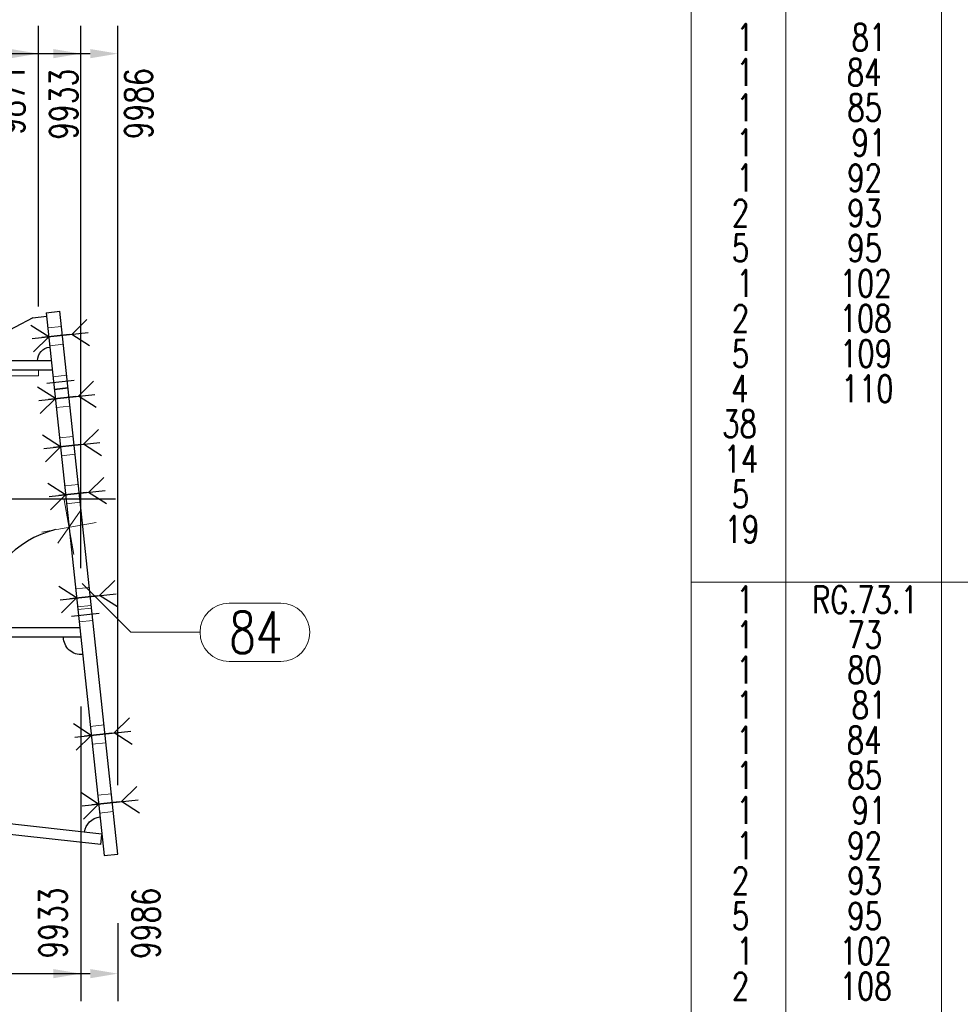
# Model space of a CAD drawing. Header units: millimetres. Extents: x 3526 to 4380, y 11541 to 12002.
# Tile 113 of 127: x 4218 to 4286, y 11752 to 11823. Entities that reach past the tile are written whole.
import ezdxf

# ---------------------------------------------------------------- set-up
doc = ezdxf.new("R2010")
doc.units = ezdxf.units.MM
doc.header["$LTSCALE"] = 10
doc.linetypes.add('HIDDEN', pattern=[0.375, 0.25, -0.125])
doc.linetypes.add('MITTE', pattern=[2, 1.25, -0.25, 0.25, -0.25])
doc.layers.get('Defpoints').update_dxf_attribs({"color": 1})
for name, color, linetype in [('PS_BOLT', 4, 'Continuous'), ('PS_MID', 5, 'MITTE'), ('PS_SHAPE', 3, 'Continuous')]:
    doc.layers.add(name, color=color, linetype=linetype)
for name, color, linetype, lineweight in [('PS_DIM', 4, 'Continuous', 13), ('PS_Hidden', 2, 'HIDDEN', 9), ('PS_Pos', 1, 'Continuous', 15), ('PS_SOLID', 7, 'Continuous', 30), ('PS_TEXT', 3, 'Continuous', 18)]:
    doc.layers.add(name, color=color, linetype=linetype, lineweight=lineweight)
doc.styles.add('simplex', font='simplex.shx', dxfattribs={"width": 0.75})
doc.dimstyles.new('1_20_GŁ_DS1-LS20', dxfattribs={"dimtxt": 2, "dimasz": 2, "dimexe": 2, "dimexo": 5, "dimgap": 1, "dimtad": 1, "dimjust": 4, "dimdec": 0, "dimlfac": 20, "dimtxsty": 'simplex', "dimblk1": 'NONE', "dimsah": 1, "dimcen": 2, "dimclrd": 256, "dimclre": 256, "dimclrt": 4, "dimadec": 1, "dimazin": 0, "dimtfac": 1, "dimtdec": 0, "dimtmove": 2, "dimatfit": 3, "dimfxl": 1, "dimarcsym": 0})
doc.dimstyles.new('1_20_PRZ', dxfattribs={"dimtxt": 2, "dimasz": 1, "dimexe": 2, "dimexo": 5, "dimgap": 1, "dimtad": 1, "dimdec": 0, "dimlfac": 20, "dimtxsty": 'simplex', "dimblk": 'dimznak', "dimcen": 2, "dimse1": 1, "dimse2": 1, "dimclrd": 256, "dimclrt": 4, "dimadec": 1, "dimazin": 0, "dimtfac": 1, "dimtdec": 0, "dimtix": 1, "dimtmove": 2, "dimatfit": 3, "dimldrblk": 'dim-grot', "dimfxl": 1, "dimarcsym": 0})

# ---------------------------------------------------------------- blocks, each defined once
blk = doc.blocks.new('dimznak')
at = {"color": 0}
for points in [[(0, 2), (0, -2)], [(-2, 0), (2, 0)]]:
    blk.add_lwpolyline(points, dxfattribs=at)
at = {"color": 2}
blk.add_lwpolyline([(1, 1), (-1, -1)], dxfattribs=at)
blk = doc.blocks.new('*D53')
at = {"layer": 'Defpoints', "color": 0, "transparency": 16777216}
for p in [(4220.365, 11801.551), (4218.693, 11784.819), (4064.968, 11778.746), (4222.799, 11778.746), (4224.557, 11762.274)]:
    blk.add_point(p, dxfattribs=at)
at = {"layer": 'PS_DIM', "lineweight": -2, "transparency": 16777216}
blk.add_arc((4222.799, 11778.746), 7.331, 103.91382, 172.17818, dxfattribs=at)
for p, rotation in [((4222.021, 11786.035), 10.00291172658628), ((4215.468, 11778.746), 266.0890910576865)]:
    blk.add_blockref('dimznak', p, dxfattribs=dict(at, rotation=rotation))
at = {"layer": 'PS_DIM', "color": 4, "transparency": 16777216, "insert": (4215.718, 11785.111), "char_height": 2, "attachment_point": 5, "rotation": 48.046, "style": 'simplex'}
blk.add_mtext('83,9°', dxfattribs=at)
blk = doc.blocks.new('dim-grot')
blk.add_hatch(color=256).paths.add_polyline_path([(0, 0), (-2, 0.5), (-2, -0.5)])
blk.add_lwpolyline([(0, 0), (-2, 0.5), (-2, -0.5), (0, 0)])
blk = doc.blocks.new('*D54')
at = {"layer": 'Defpoints', "color": 0, "transparency": 16777216}
for p in [(4064.968, 11778.071), (4222.871, 11778.071), (4107.912, 11776.694), (4146.098, 11774.349), (4224.391, 11763.828)]:
    blk.add_point(p, dxfattribs=at)
at = {"layer": 'PS_DIM', "lineweight": -2, "transparency": 16777216}
blk.add_arc((4095.443, 11778.071), 50.791, 354.8249, 358.87192, dxfattribs=at)
for p, rotation in [((4146.234, 11778.071), 89.43595851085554), ((4145.927, 11772.494), 264.2608571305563)]:
    blk.add_blockref('dimznak', p, dxfattribs=dict(at, rotation=rotation))
at = {"layer": 'PS_DIM', "color": 4, "transparency": 16777216, "insert": (4143.97, 11775.399), "char_height": 2, "attachment_point": 5, "rotation": 86.84841, "style": 'simplex'}
blk.add_mtext('6,3°', dxfattribs=at)
blk = doc.blocks.new('*D168')
at = {"layer": 'Defpoints', "color": 0, "transparency": 16777216}
for p in [(4219.808, 11820.301), (4219.808, 11796.996), (3922.961, 11778.071)]:
    blk.add_point(p, dxfattribs=at)
at = {"layer": 'PS_DIM', "lineweight": -2, "transparency": 16777216}
for p, q in [((3922.961, 11783.071), (3922.961, 11822.301)), ((4219.808, 11801.996), (4219.808, 11822.301)), ((3922.961, 11820.301), (4217.808, 11820.301))]:
    blk.add_line(p, q, dxfattribs=at)
at = {"layer": 'PS_DIM', "transparency": 16777216}
blk.add_solid([(4217.808, 11820.634), (4217.808, 11819.967), (4219.808, 11820.301)], dxfattribs=at)
at = {"layer": 'PS_DIM', "color": 4, "transparency": 16777216, "insert": (4217.788, 11816.959), "char_height": 2, "attachment_point": 5, "rotation": 90, "style": 'simplex'}
blk.add_mtext('9871', dxfattribs=at)
blk = doc.blocks.new('_None')
blk = doc.blocks.new('*D169')
at = {"layer": 'Defpoints', "color": 0, "transparency": 16777216}
for p in [(4222.871, 11820.301), (3922.961, 11778.071), (4222.871, 11778.071)]:
    blk.add_point(p, dxfattribs=at)
at = {"layer": 'PS_DIM', "lineweight": -2, "transparency": 16777216}
for p, q in [((3922.961, 11783.071), (3922.961, 11822.301)), ((4222.871, 11783.071), (4222.871, 11822.301)), ((3922.961, 11820.301), (4220.871, 11820.301))]:
    blk.add_line(p, q, dxfattribs=at)
at = {"layer": 'PS_DIM', "transparency": 16777216}
blk.add_solid([(4220.871, 11820.634), (4220.871, 11819.967), (4222.871, 11820.301)], dxfattribs=at)
at = {"layer": 'PS_DIM', "color": 4, "transparency": 16777216, "insert": (4221.629, 11816.638), "char_height": 2, "attachment_point": 5, "rotation": 90, "style": 'simplex'}
blk.add_mtext('9933', dxfattribs=at)
blk = doc.blocks.new('*D170')
at = {"layer": 'Defpoints', "color": 0, "transparency": 16777216}
for p in [(4225.551, 11820.301), (3922.961, 11778.071), (4225.551, 11762.38)]:
    blk.add_point(p, dxfattribs=at)
at = {"layer": 'PS_DIM', "lineweight": -2, "transparency": 16777216}
for p, q in [((3922.961, 11783.071), (3922.961, 11822.301)), ((4225.551, 11767.38), (4225.551, 11822.301)), ((3922.961, 11820.301), (4223.551, 11820.301))]:
    blk.add_line(p, q, dxfattribs=at)
at = {"layer": 'PS_DIM', "transparency": 16777216}
blk.add_solid([(4223.551, 11820.634), (4223.551, 11819.967), (4225.551, 11820.301)], dxfattribs=at)
at = {"layer": 'PS_DIM', "color": 4, "transparency": 16777216, "insert": (4227.054, 11816.674), "char_height": 2, "attachment_point": 5, "rotation": 90, "style": 'simplex'}
blk.add_mtext('9986', dxfattribs=at)
blk = doc.blocks.new('*D178')
at = {"layer": 'Defpoints', "color": 0, "transparency": 16777216}
for p in [(3922.961, 11778.071), (4222.871, 11778.071), (4222.871, 11753.734)]:
    blk.add_point(p, dxfattribs=at)
at = {"layer": 'PS_DIM', "lineweight": -2, "transparency": 16777216}
for p, q in [((3922.961, 11773.071), (3922.961, 11751.734)), ((4222.871, 11773.071), (4222.871, 11751.734)), ((3922.961, 11753.734), (4220.871, 11753.734))]:
    blk.add_line(p, q, dxfattribs=at)
at = {"layer": 'PS_DIM', "transparency": 16777216}
blk.add_solid([(4220.871, 11754.068), (4220.871, 11753.401), (4222.871, 11753.734)], dxfattribs=at)
at = {"layer": 'PS_DIM', "color": 4, "transparency": 16777216, "insert": (4220.851, 11757.397), "char_height": 2, "attachment_point": 5, "rotation": 90, "style": 'simplex'}
blk.add_mtext('9933', dxfattribs=at)
blk = doc.blocks.new('*D179')
at = {"layer": 'Defpoints', "color": 0, "transparency": 16777216}
for p in [(3922.961, 11778.071), (4225.551, 11762.38), (4225.551, 11753.734)]:
    blk.add_point(p, dxfattribs=at)
at = {"layer": 'PS_DIM', "lineweight": -2, "transparency": 16777216}
for p, q in [((3922.961, 11773.071), (3922.961, 11751.734)), ((4225.551, 11757.38), (4225.551, 11751.734)), ((3922.961, 11753.734), (4223.551, 11753.734))]:
    blk.add_line(p, q, dxfattribs=at)
at = {"layer": 'PS_DIM', "transparency": 16777216}
blk.add_solid([(4223.551, 11754.068), (4223.551, 11753.401), (4225.551, 11753.734)], dxfattribs=at)
at = {"layer": 'PS_DIM', "color": 4, "transparency": 16777216, "insert": (4227.586, 11757.362), "char_height": 2, "attachment_point": 5, "rotation": 90, "style": 'simplex'}
blk.add_mtext('9986', dxfattribs=at)
blk = doc.blocks.new('*X633')
at = {"color": 30, "linetype": 'Continuous'}
for p, q in [((4221.771, 11788.376), (4220.476, 11789.203)), ((4223.436, 11788.554), (4224.528, 11789.636)), ((4220.578, 11788.249), (4224.63, 11788.681)), ((4220.679, 11787.294), (4221.771, 11788.376)), ((4224.731, 11787.726), (4223.436, 11788.554))]:
    blk.add_line(p, q, dxfattribs=at)
blk = doc.blocks.new('*X635')
at = {"color": 30, "linetype": 'Continuous'}
for p, q in [((4225.824, 11766.181), (4226.916, 11767.263)), ((4224.159, 11766.003), (4222.864, 11766.83)), ((4222.965, 11765.876), (4227.017, 11766.308)), ((4227.119, 11765.353), (4225.824, 11766.181)), ((4223.067, 11764.921), (4224.159, 11766.003))]:
    blk.add_line(p, q, dxfattribs=at)
blk = doc.blocks.new('*X636')
at = {"color": 30, "linetype": 'Continuous'}
for p, q in [((4221.399, 11791.856), (4220.104, 11792.683)), ((4223.065, 11792.034), (4224.156, 11793.116)), ((4220.206, 11791.729), (4224.258, 11792.161)), ((4220.308, 11790.774), (4221.399, 11791.856)), ((4224.36, 11791.207), (4223.065, 11792.034))]:
    blk.add_line(p, q, dxfattribs=at)
blk = doc.blocks.new('*X637')
at = {"color": 30, "linetype": 'Continuous'}
for p, q in [((4225.294, 11771.152), (4226.385, 11772.234)), ((4223.628, 11770.975), (4222.333, 11771.802)), ((4222.435, 11770.847), (4226.487, 11771.28)), ((4226.589, 11770.325), (4225.294, 11771.152)), ((4222.537, 11769.893), (4223.628, 11770.975))]:
    blk.add_line(p, q, dxfattribs=at)
blk = doc.blocks.new('*X638')
at = {"color": 30, "linetype": 'Continuous'}
for p, q in [((4222.216, 11799.989), (4223.307, 11801.071)), ((4220.55, 11799.811), (4219.255, 11800.638)), ((4219.357, 11799.684), (4223.409, 11800.116)), ((4219.459, 11798.729), (4220.55, 11799.811)), ((4223.511, 11799.161), (4222.216, 11799.989))]:
    blk.add_line(p, q, dxfattribs=at)
blk = doc.blocks.new('*X640')
at = {"color": 30, "linetype": 'Continuous'}
for p, q in [((4222.216, 11799.989), (4223.307, 11801.071)), ((4220.55, 11799.811), (4219.255, 11800.638)), ((4219.357, 11799.684), (4223.409, 11800.116)), ((4219.459, 11798.729), (4220.55, 11799.811)), ((4223.511, 11799.161), (4222.216, 11799.989))]:
    blk.add_line(p, q, dxfattribs=at)
blk = doc.blocks.new('*X641')
at = {"color": 30, "linetype": 'Continuous'}
for p, q in [((4221.399, 11791.856), (4220.104, 11792.683)), ((4223.065, 11792.034), (4224.156, 11793.116)), ((4220.206, 11791.729), (4224.258, 11792.161)), ((4220.308, 11790.774), (4221.399, 11791.856)), ((4224.36, 11791.207), (4223.065, 11792.034))]:
    blk.add_line(p, q, dxfattribs=at)
blk = doc.blocks.new('*X642')
at = {"color": 30, "linetype": 'Continuous'}
for p, q in [((4221.028, 11795.336), (4219.733, 11796.164)), ((4222.693, 11795.514), (4223.785, 11796.596)), ((4219.835, 11795.209), (4223.887, 11795.641)), ((4223.989, 11794.687), (4222.693, 11795.514)), ((4219.937, 11794.254), (4221.028, 11795.336))]:
    blk.add_line(p, q, dxfattribs=at)
blk = doc.blocks.new('*X643')
at = {"color": 30, "linetype": 'Continuous'}
for p, q in [((4224.232, 11781.096), (4225.324, 11782.178)), ((4222.567, 11780.918), (4221.272, 11781.745)), ((4221.374, 11780.791), (4225.426, 11781.223)), ((4221.475, 11779.836), (4222.567, 11780.918)), ((4225.527, 11780.269), (4224.232, 11781.096))]:
    blk.add_line(p, q, dxfattribs=at)
blk = doc.blocks.new('*X644')
at = {"color": 30, "linetype": 'Continuous'}
for p, q in [((4221.028, 11795.336), (4219.733, 11796.164)), ((4222.693, 11795.514), (4223.785, 11796.596)), ((4219.835, 11795.209), (4223.887, 11795.641)), ((4223.989, 11794.687), (4222.693, 11795.514)), ((4219.937, 11794.254), (4221.028, 11795.336))]:
    blk.add_line(p, q, dxfattribs=at)
blk = doc.blocks.new('*X645')
at = {"color": 30, "linetype": 'Continuous'}
for p, q in [((4221.771, 11788.376), (4220.476, 11789.203)), ((4223.436, 11788.554), (4224.528, 11789.636)), ((4220.578, 11788.249), (4224.63, 11788.681)), ((4220.679, 11787.294), (4221.771, 11788.376)), ((4224.731, 11787.726), (4223.436, 11788.554))]:
    blk.add_line(p, q, dxfattribs=at)
blk = doc.blocks.new('*X646')
at = {"layer": 'PS_Hidden', "color": 2, "linetype": 'HIDDEN'}
for p, q in [((4220.481, 11800.457), (4221.476, 11800.563)), ((4220.619, 11799.165), (4221.614, 11799.271)), ((4219.808, 11796.996), (4213.808, 11796.996)), ((4219.808, 11796.996), (4219.808, 11797.396)), ((4220.858, 11796.927), (4221.852, 11797.033)), ((4220.954, 11796.032), (4221.948, 11796.139)), ((4220.959, 11795.983), (4221.953, 11796.089)), ((4221.097, 11794.69), (4222.091, 11794.796)), ((4221.33, 11792.502), (4222.325, 11792.609)), ((4221.468, 11791.21), (4222.463, 11791.316)), ((4221.702, 11789.022), (4222.696, 11789.128)), ((4221.84, 11787.73), (4222.834, 11787.836)), ((4222.498, 11781.565), (4223.492, 11781.671)), ((4222.636, 11780.272), (4223.63, 11780.378)), ((4222.657, 11780.073), (4223.651, 11780.179)), ((4222.752, 11779.178), (4223.747, 11779.284)), ((4223.559, 11771.621), (4224.553, 11771.727)), ((4223.697, 11770.328), (4224.691, 11770.435)), ((4224.09, 11766.649), (4225.084, 11766.755)), ((4224.228, 11765.357), (4225.222, 11765.463)), ((4224.403, 11763.826), (4224.391, 11763.828)), ((4224.397, 11763.769), (4224.403, 11763.826))]:
    blk.add_line(p, q, dxfattribs=at)
at = {"layer": 'PS_MID', "color": 5, "linetype": 'MITTE'}
for p, q in [((4222.042, 11799.97), (4220.053, 11799.758)), ((4222.042, 11799.97), (4220.053, 11799.758)), ((4222.397, 11796.639), (4220.409, 11796.427)), ((4222.397, 11796.639), (4220.409, 11796.427)), ((4222.519, 11795.496), (4220.531, 11795.283)), ((4222.519, 11795.496), (4220.531, 11795.283)), ((4222.891, 11792.015), (4220.902, 11791.803)), ((4222.891, 11792.015), (4220.902, 11791.803)), ((4223.262, 11788.535), (4221.274, 11788.323)), ((4223.262, 11788.535), (4221.274, 11788.323)), ((4225.371, 11788.071), (4064.968, 11788.071)), ((4224.058, 11781.077), (4222.07, 11780.865)), ((4224.058, 11781.077), (4222.07, 11780.865)), ((4224.196, 11779.785), (4222.208, 11779.573)), ((4224.196, 11779.785), (4222.208, 11779.573)), ((4225.12, 11771.134), (4223.131, 11770.922)), ((4225.12, 11771.134), (4223.131, 11770.922)), ((4225.65, 11766.162), (4223.661, 11765.95)), ((4225.65, 11766.162), (4223.661, 11765.95))]:
    blk.add_line(p, q, dxfattribs=at)
at = {"layer": 'PS_SOLID', "color": 7, "linetype": 'Continuous'}
for p, q in [((4219.397, 11801.196), (4214.637, 11798.677)), ((4219.397, 11801.196), (4220.391, 11801.302)), ((4220.365, 11801.551), (4221.359, 11801.657)), ((4220.365, 11801.551), (4224.557, 11762.274)), ((4225.551, 11762.38), (4221.359, 11801.657)), ((4220.736, 11798.071), (4064.968, 11798.071)), ((4220.808, 11797.396), (4064.968, 11797.396)), ((4222.799, 11778.746), (4064.968, 11778.746)), ((4222.871, 11778.071), (4064.968, 11778.071)), ((4224.391, 11763.828), (4107.912, 11776.694)), ((4224.321, 11763.081), (4107.829, 11775.948)), ((4224.321, 11763.081), (4224.397, 11763.769)), ((4224.557, 11762.274), (4225.551, 11762.38))]:
    blk.add_line(p, q, dxfattribs=at)
at = {"layer": 'PS_SOLID', "extrusion": (0, 0, -1)}
for centre, radius, start, end in [((-4220.736, 11798.071), 1, 0, 83.908), ((-4222.871, 11778.071), 1.25, 263.908, 0), ((-4224.391, 11763.828), 1.25, 6.30318, 83.908)]:
    blk.add_arc(centre, radius, start, end, dxfattribs=at)
blk = doc.blocks.new('*X648')
at = {"color": 30, "linetype": 'Continuous'}
for p, q in [((4224.232, 11781.096), (4225.324, 11782.178)), ((4222.567, 11780.918), (4221.272, 11781.745)), ((4221.374, 11780.791), (4225.426, 11781.223)), ((4221.475, 11779.836), (4222.567, 11780.918)), ((4225.527, 11780.269), (4224.232, 11781.096))]:
    blk.add_line(p, q, dxfattribs=at)
blk = doc.blocks.new('*X649')
at = {"color": 30, "linetype": 'Continuous'}
for p, q in [((4225.824, 11766.181), (4226.916, 11767.263)), ((4224.159, 11766.003), (4222.864, 11766.83)), ((4222.965, 11765.876), (4227.017, 11766.308)), ((4227.119, 11765.353), (4225.824, 11766.181)), ((4223.067, 11764.921), (4224.159, 11766.003))]:
    blk.add_line(p, q, dxfattribs=at)
blk = doc.blocks.new('*X650')
at = {"color": 30, "linetype": 'Continuous'}
for p, q in [((4225.294, 11771.152), (4226.385, 11772.234)), ((4223.628, 11770.975), (4222.333, 11771.802)), ((4222.435, 11770.847), (4226.487, 11771.28)), ((4226.589, 11770.325), (4225.294, 11771.152)), ((4222.537, 11769.893), (4223.628, 11770.975))]:
    blk.add_line(p, q, dxfattribs=at)
blk = doc.blocks.new('*X661')
at = {"color": 1}
for p, q in [((4222.958, 11781.966), (4226.493, 11778.43)), ((4233.593, 11780.53), (4237.343, 11780.53)), ((4226.493, 11778.43), (4231.493, 11778.43)), ((4233.593, 11776.33), (4237.343, 11776.33))]:
    blk.add_line(p, q, dxfattribs=at)
for centre, start, end in [((4233.593, 11778.43), 90, 270), ((4237.343, 11778.43), 270, 90)]:
    blk.add_arc(centre, 2.1, start, end, dxfattribs=at)
at = {"color": 2, "style": 'simplex', "width": 0.75}
blk.add_text('84', height=3, dxfattribs=at).set_placement((4233.593, 11776.93))

msp = doc.modelspace()

# ---------------------------------------------------------------- linework, layer by layer
at = {"layer": 'PS_TEXT', "color": 7}
msp.add_line((4267.026, 11934.651), (4267.026, 11682.894), dxfattribs=at)
at = {"layer": 'PS_TEXT', "color": 3}
for p, q in [((4273.873, 11934.651), (4273.873, 11685.437)), ((4285.12, 11934.651), (4285.12, 11685.437)), ((4267.026, 11782.071), (4359.454, 11782.071))]:
    msp.add_line(p, q, dxfattribs=at)

# ---------------------------------------------------------------- block references
at = {"layer": 'PS_BOLT', "color": 30}
for name in ['*X638', '*X640', '*X642', '*X644', '*X636', '*X641', '*X633', '*X645', '*X643', '*X648', '*X637', '*X650', '*X635', '*X649']:
    msp.add_blockref(name, (0, 0), dxfattribs=at)
at = {"layer": 'PS_Pos'}
msp.add_blockref('*X661', (0, 0), dxfattribs=at)
at = {"layer": 'PS_SHAPE'}
msp.add_blockref('*X646', (0, 0), dxfattribs=at)

# ---------------------------------------------------------------- texts
at = {"layer": 'PS_TEXT', "color": 4, "style": 'simplex', "width": 0.75}
for s, height, p in [('1', 1.956, (4270.275, 11820.509)), ('81', 1.9562, (4278.623, 11820.509)), ('1', 1.956, (4270.275, 11817.966)), ('84', 1.9562, (4278.274, 11817.966)), ('1', 1.956, (4270.275, 11815.423)), ('85', 1.9562, (4278.309, 11815.423)), ('1', 1.956, (4270.275, 11812.88)), ('91', 1.9562, (4278.623, 11812.88)), ('1', 1.956, (4270.275, 11810.337)), ('92', 1.9562, (4278.309, 11810.337)), ('2', 1.956, (4269.96, 11807.794)), ('93', 1.9562, (4278.309, 11807.794)), ('5', 1.956, (4269.96, 11805.251)), ('95', 1.9562, (4278.309, 11805.251)), ('1', 1.956, (4270.275, 11802.708)), ('102', 1.9562, (4277.75, 11802.708)), ('2', 1.956, (4269.96, 11800.165)), ('108', 1.9562, (4277.75, 11800.165)), ('5', 1.956, (4269.96, 11797.622)), ('109', 1.9562, (4277.785, 11797.622)), ('4', 1.956, (4269.925, 11795.079)), ('110', 1.9562, (4277.89, 11795.079)), ('38', 1.9562, (4269.262, 11792.536)), ('14', 1.9562, (4269.366, 11789.993)), ('5', 1.956, (4269.96, 11787.45)), ('19', 1.9562, (4269.436, 11784.907)), ('1', 1.956, (4270.275, 11777.278)), ('73', 1.9562, (4278.309, 11777.278)), ('1', 1.956, (4270.275, 11774.735)), ('80', 1.9562, (4278.309, 11774.735)), ('1', 1.956, (4270.275, 11772.192)), ('81', 1.9562, (4278.623, 11772.192)), ('1', 1.956, (4270.275, 11769.65)), ('84', 1.9562, (4278.274, 11769.65)), ('1', 1.956, (4270.275, 11767.107)), ('85', 1.9562, (4278.309, 11767.107)), ('1', 1.956, (4270.275, 11764.564)), ('91', 1.9562, (4278.623, 11764.564)), ('92', 1.9562, (4278.309, 11762.021)), ('1', 1.956, (4270.275, 11762.021)), ('2', 1.956, (4269.96, 11759.478)), ('93', 1.9562, (4278.309, 11759.478)), ('5', 1.956, (4269.96, 11756.935)), ('95', 1.9562, (4278.309, 11756.935)), ('1', 1.956, (4270.275, 11754.392)), ('102', 1.9562, (4277.75, 11754.392)), ('2', 1.956, (4269.96, 11751.849)), ('108', 1.9562, (4277.75, 11751.849))]:
    msp.add_text(s, height=height, dxfattribs=at).set_placement(p)
at = {"layer": 'PS_TEXT', "color": 3, "style": 'simplex', "width": 0.75}
for s, height, p in [('1', 1.956, (4270.275, 11779.821)), ('RG.73.1', 1.9562, (4275.759, 11779.821))]:
    msp.add_text(s, height=height, dxfattribs=at).set_placement(p)

# ---------------------------------------------------------------- dimensions: what is measured, and where the dimension line sits
at = {"layer": 'PS_DIM'}
for base, p2, text, picture, middle in [((4219.808, 11820.301), (4219.808, 11796.996), '9871', '*D168', (4217.788, 11816.959)), ((4222.871, 11820.301), (4222.871, 11778.071), '9933', '*D169', (4221.629, 11816.638)), ((4225.551, 11820.301), (4225.551, 11762.38), '9986', '*D170', (4227.054, 11816.674)), ((4222.871, 11753.734), (4222.871, 11778.071), '9933', '*D178', (4220.851, 11757.397)), ((4225.551, 11753.734), (4225.551, 11762.38), '9986', '*D179', (4227.586, 11757.362))]:
    dim = msp.add_linear_dim(base=base, p1=(3922.961, 11778.071), p2=p2, text=text, dimstyle='1_20_GŁ_DS1-LS20', dxfattribs=at)
    dim.commit()
    dim.dimension.update_dxf_attribs({"geometry": picture, "text_midpoint": middle, "dimtype": 128, "text_rotation": 90})
for base, line1, line2, picture, middle in [((4218.693, 11784.819), ((4222.799, 11778.746), (4064.968, 11778.746)), ((4224.557, 11762.274), (4220.365, 11801.551)), '*D53', (4215.718, 11785.111)), ((4146.098, 11774.349), ((4222.871, 11778.071), (4064.968, 11778.071)), ((4224.391, 11763.828), (4107.912, 11776.694)), '*D54', (4143.97, 11775.399))]:
    dim = msp.add_angular_dim_2l(base=base, line1=line1, line2=line2, dimstyle='1_20_PRZ', dxfattribs=at)
    dim.commit()
    dim.dimension.update_dxf_attribs({"geometry": picture, "text_midpoint": middle})

doc.saveas('drawing.dxf')
